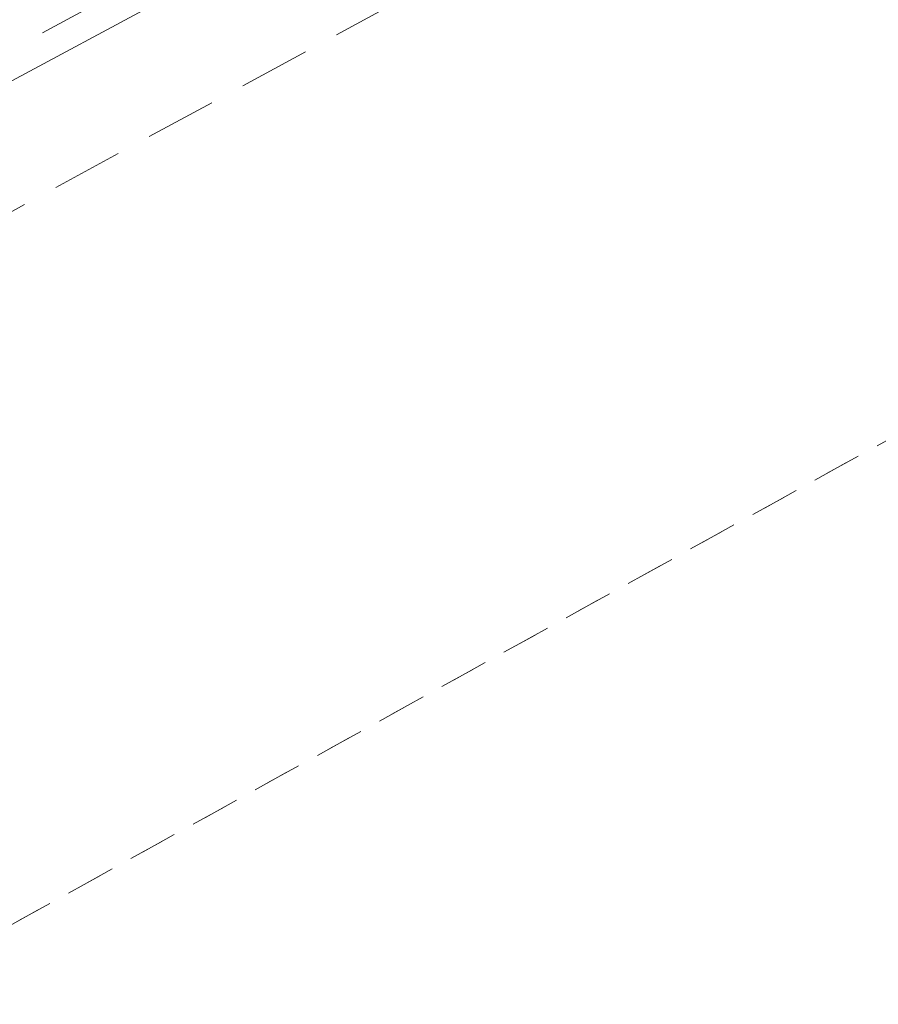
# Model space of a CAD drawing. Header units: metres. Extents: x 8440716 to 8446743, y 5883760 to 5887966.
# Tile 47 of 256: x 8442280 to 8442292, y 5885684 to 5885698. Entities that reach past the tile are written whole.
import ezdxf

# ---------------------------------------------------------------- set-up
doc = ezdxf.new("R2010")
doc.units = ezdxf.units.M
doc.header["$MEASUREMENT"] = 0
doc.linetypes.add('0.5_0.5', pattern=[1, 0.5, -0.5])
doc.linetypes.add('1.0_0.5', pattern=[1.5, 1, -0.5])
for name, color, linetype in [('218-kontur użytku gruntowego', 253, 'CONTINUOUS'), ('chodnik', 253, 'CONTINUOUS'), ('przewód telekomunikacyjny podziemny', 253, 'CONTINUOUS')]:
    doc.layers.add(name, color=color, linetype=linetype)

msp = doc.modelspace()

# ---------------------------------------------------------------- linework, layer by layer
at = {"layer": '218-kontur użytku gruntowego', "color": 3, "linetype": '0.5_0.5', "lineweight": 18, "flags": 128}
for points in [[(8442275.3, 5885682.92), (8442375.3, 5885738.28)], [(8442375.3, 5885738.28), (8442275.3, 5885682.92)]]:
    msp.add_lwpolyline(points, dxfattribs=at)
at = {"layer": 'chodnik', "color": 253, "linetype": '1.0_0.5', "lineweight": 18, "flags": 128}
msp.add_lwpolyline([(8442398.23, 5885762.83), (8442372.93, 5885748.87), (8442372.02, 5885749.46), (8442368.09, 5885747.26), (8442368.08, 5885746.24), (8442363.93, 5885743.94), (8442328.04, 5885724.2), (8442303.92, 5885710.92), (8442294.03, 5885705.48), (8442276.91, 5885696.15), (8442270.65, 5885692.84), (8442261.52, 5885688.13), (8442249.29, 5885682.04), (8442237.27, 5885676.4), (8442233.82, 5885674.86), (8442227.91, 5885672.18), (8442228.68, 5885670.34), (8442234.79, 5885673.06), (8442238.21, 5885674.64), (8442250.22, 5885680.25), (8442262.44, 5885686.36), (8442271.35, 5885690.96), (8442277.86, 5885694.39), (8442295.07, 5885703.76), (8442305.02, 5885709.25), (8442328.98, 5885722.44), (8442364.79, 5885742.15), (8442399.21, 5885760.98), (8442431.58, 5885778.77), (8442465.05, 5885797.22), (8442495.8, 5885814.05), (8442518.04, 5885826.35), (8442520.13, 5885827.5), (8442528.37, 5885832.06), (8442563.43, 5885851.44), (8442599.47, 5885871.24), (8442625.94, 5885885.78), (8442658.84, 5885903.89), (8442691.97, 5885922.16), (8442723.6, 5885939.55), (8442755.59, 5885957.15), (8442785.67, 5885973.69), (8442820.87, 5885992.99), (8442852.82, 5886010.6), (8442885.15, 5886028.42), (8442917.67, 5886046.28), (8442950.17, 5886064.15), (8442982.52, 5886081.96), (8443016.84, 5886100.81), (8443047.49, 5886117.63), (8443079.73, 5886135.39), (8443112.44, 5886153.39), (8443144.78, 5886171.19), (8443160.82, 5886179.99), (8443162.19, 5886180.5), (8443163.41, 5886180.72), (8443164.97, 5886180.7), (8443166.12, 5886180.47), (8443168.87, 5886179.82), (8443169.49, 5886179.73), (8443170.81, 5886179.74), (8443172.11, 5886180.07), (8443173.41, 5886180.59), (8443175.29, 5886181.7), (8443174.34, 5886182.75), (8443173.14, 5886183.92), (8443171.98, 5886184.78), (8443170.89, 5886184.19), (8443169.47, 5886183.69), (8443168.06, 5886183.45), (8443166.42, 5886183.54), (8443164.51, 5886183.65), (8443162.98, 5886183.6), (8443161.61, 5886183.38), (8443160.3, 5886182.95), (8443159.31, 5886182.54), (8443159.73, 5886181.73), (8443143.87, 5886172.95), (8443111.34, 5886155.04), (8443078.93, 5886137.17), (8443046.49, 5886119.33), (8443015.33, 5886102.26), (8442981.67, 5886083.71), (8442949, 5886065.77), (8442916.82, 5886048.03), (8442884.23, 5886030.14), (8442851.95, 5886012.33), (8442819.79, 5885994.66), (8442784.76, 5885975.43), (8442754.61, 5885958.89), (8442722.39, 5885941.13), (8442691.08, 5885923.91), (8442657.91, 5885905.62), (8442625.13, 5885887.6), (8442598.63, 5885873.01), (8442562.69, 5885853.33), (8442527.37, 5885833.89), (8442495.03, 5885816.03), (8442464.1, 5885799.05), (8442430.54, 5885780.59)], close=True, dxfattribs=at)
at = {"layer": 'przewód telekomunikacyjny podziemny', "color": 30, "linetype": 'Continuous', "lineweight": 18, "flags": 128}
msp.add_lwpolyline([(8442316.79, 5885717.27), (8442288.16, 5885701.78), (8442261.6, 5885687.5), (8442247.28, 5885680.22), (8442245.76, 5885679.52), (8442225.65, 5885670.52), (8442207.54, 5885662.12), (8442184.11, 5885653.73), (8442170.52, 5885649.13), (8442158.02, 5885645.48), (8442150.82, 5885643.71), (8442144.09, 5885641.96), (8442143.49, 5885641.81), (8442142.85, 5885641.61), (8442128.4, 5885637.27), (8442127.92, 5885637.14)], dxfattribs=at)

doc.saveas('drawing.dxf')
